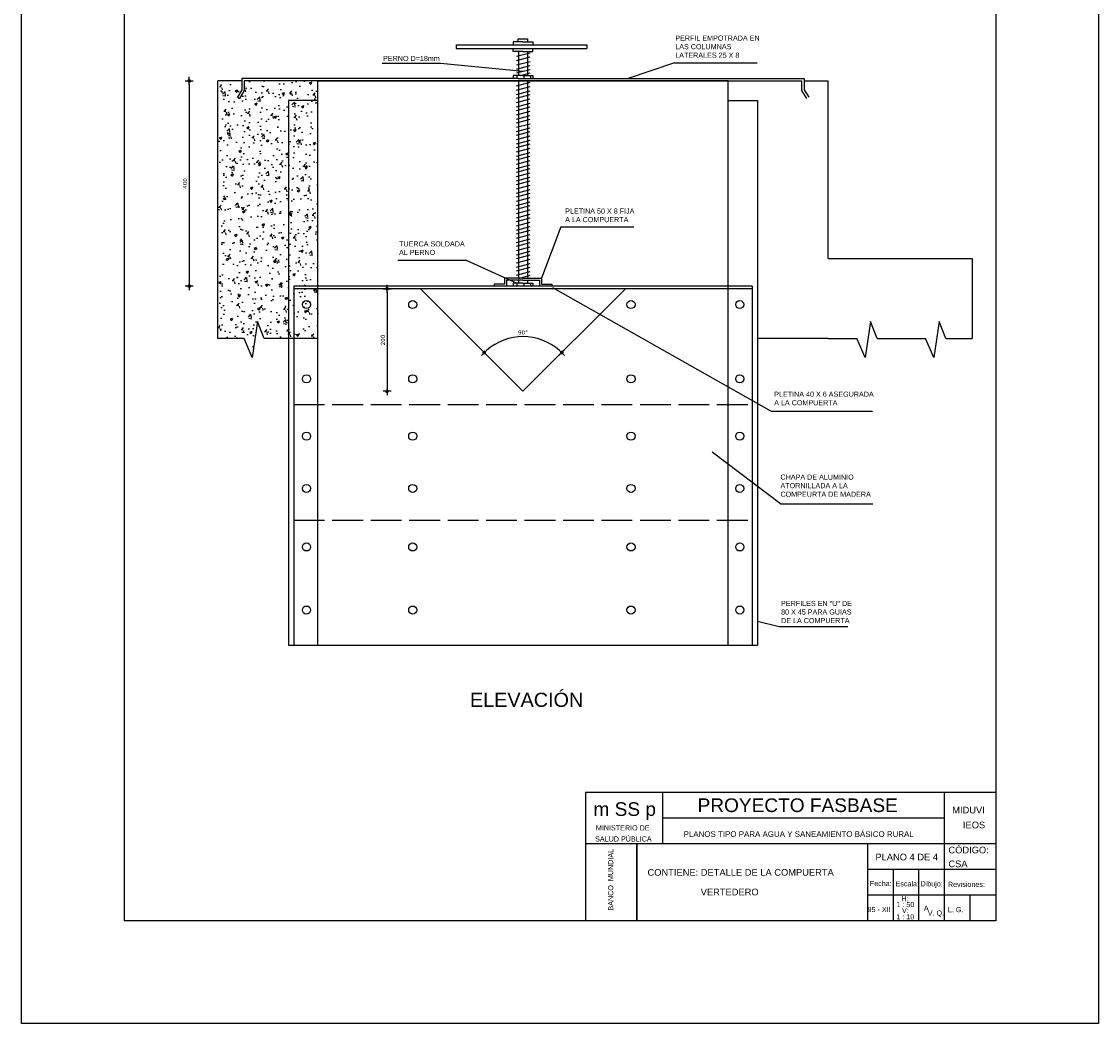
# Model space of a CAD drawing. Header units: metres. Extents: x 2029 to 4131, y 3282 to 4383.
# Tile 4 of 26: x 2107 to 2128, y 4353 to 4373. Entities that reach past the tile are written whole.
import ezdxf
from ezdxf.enums import TextEntityAlignment as Align

# ---------------------------------------------------------------- set-up
doc = ezdxf.new("R2010")
doc.units = ezdxf.units.M
doc.linetypes.add('ACAD_ISO02W100', pattern=[15, 12, -3])
doc.layers.add('Cotas', color=7, linetype='Continuous')
doc.layers.add('Dibujo', color=7, linetype='Continuous')
doc.styles.add('Annotative', font='arial.ttf')
doc.styles.get("Standard").update_dxf_attribs({"font": 'arial.ttf'})
doc.styles.add('verdana', font='verdana.ttf')
doc.dimstyles.new('ISO', dxfattribs={"dimtxt": 0.08, "dimasz": 0.06, "dimexe": 0.1, "dimexo": 0.1, "dimgap": 0.04, "dimtad": 1, "dimzin": 1, "dimdsep": 46, "dimtxsty": 'verdana', "dimblk1": 'PAB', "dimblk2": 'PAB', "dimsah": 1, "dimcen": 0, "dimse1": 1, "dimse2": 1, "dimclrd": 7, "dimclre": 8, "dimclrt": 7, "dimadec": 0, "dimazin": 0, "dimtfac": 1, "dimtix": 1, "dimtmove": 0, "dimatfit": 3, "dimldrblk": 'PAB', "dimfxl": 0.1, "dimtvp": 1, "dimtolj": 1, "dimtzin": 1, "dimarcsym": 0})

# ---------------------------------------------------------------- blocks, each defined once
blk = doc.blocks.new('PAB')
at = {"layer": 'Cotas'}
for p, q in [((-1.3, 0), (1.3, 0)), ((0, 1.3), (0, -1.3))]:
    blk.add_line(p, q, dxfattribs=at)
at = {"layer": 'Cotas', "const_width": 0.6}
blk.add_lwpolyline([(-0.3, 0, 1), (0.3, 0, 1)], format="xyb", close=True, dxfattribs=at)
blk = doc.blocks.new('*D1304')
at = {"color": 7, "lineweight": -2, "transparency": 16777216}
blk.add_line((2114.559, 4367.527), (2114.559, 4365.647), dxfattribs=at)
at = {"layer": 'Defpoints', "color": 0, "transparency": 16777216}
for p in [(2115.21, 4367.587), (2114.559, 4365.587), (2117.21, 4365.587)]:
    blk.add_point(p, dxfattribs=at)
at = {"color": 7, "lineweight": -2, "transparency": 16777216, "xscale": 0.06, "yscale": 0.06, "zscale": 0.06}
for p, rotation in [((2114.559, 4367.587), 90), ((2114.559, 4365.587), 270)]:
    blk.add_blockref('PAB', p, dxfattribs=dict(at, rotation=rotation))
at = {"color": 7, "transparency": 16777216, "insert": (2114.478, 4366.587), "char_height": 0.08, "attachment_point": 5, "rotation": 90, "style": 'verdana'}
blk.add_mtext('\\A1;200', dxfattribs=at)
blk = doc.blocks.new('*D1305')
at = {"color": 7, "lineweight": -2, "transparency": 16777216}
blk.add_arc((2117.21, 4365.587), 1.067, 48.221, 131.779, dxfattribs=at)
at = {"layer": 'Defpoints', "color": 0, "transparency": 16777216}
for p in [(2115.21, 4367.587), (2119.21, 4367.587), (2117.487, 4366.618), (2117.21, 4365.587), (2117.21, 4365.587)]:
    blk.add_point(p, dxfattribs=at)
at = {"color": 7, "lineweight": -2, "transparency": 16777216, "xscale": 0.06, "yscale": 0.06, "zscale": 0.06}
for p, rotation in [((2116.455, 4366.342), 223.3894991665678), ((2117.965, 4366.342), 316.6105008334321)]:
    blk.add_blockref('PAB', p, dxfattribs=dict(at, rotation=rotation))
at = {"color": 7, "transparency": 16777216, "insert": (2117.21, 4366.736), "char_height": 0.08, "attachment_point": 5, "style": 'verdana'}
blk.add_mtext('\\A1;90°', dxfattribs=at)
blk = doc.blocks.new('*D1306')
at = {"color": 7, "lineweight": -2, "transparency": 16777216}
blk.add_line((2110.703, 4371.577), (2110.703, 4367.697), dxfattribs=at)
at = {"layer": 'Defpoints', "color": 0, "transparency": 16777216}
for p in [(2111.261, 4371.637), (2110.703, 4367.637), (2113.451, 4367.637)]:
    blk.add_point(p, dxfattribs=at)
at = {"color": 7, "lineweight": -2, "transparency": 16777216, "xscale": 0.06, "yscale": 0.06, "zscale": 0.06}
for p, rotation in [((2110.703, 4371.637), 90), ((2110.703, 4367.637), 270)]:
    blk.add_blockref('PAB', p, dxfattribs=dict(at, rotation=rotation))
at = {"color": 7, "transparency": 16777216, "insert": (2110.621, 4369.637), "char_height": 0.08, "attachment_point": 5, "rotation": 90, "style": 'verdana'}
blk.add_mtext('\\A1;400', dxfattribs=at)

msp = doc.modelspace()

# ---------------------------------------------------------------- hatches: boundary and pattern name
h = msp.add_hatch()
h.set_pattern_fill('AR-CONC', color=256, scale=0.0025, style=0)
h.set_pattern_definition([(50, (-6819.57636, 747.2514), (0.455461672, -0.039847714), [0.047625, -0.523875]), (355, (-6819.57636, 747.2514), (-0.088107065, 0.477641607), [0.0381, -0.4191]), (100.451, (-6819.5384, 747.2481), (0.367356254, 0.43779172), [0.040475, -0.445225]), (46.1842, (-6819.57636, 747.3784), (0.677697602, -0.10510582), [0.0714375, -0.7858125]), (96.6356, (-6819.5199, 747.36965), (0.593510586, 0.61856389), [0.0607125, -0.6678375]), (351.184, (-6819.57636, 747.3784), (0.593511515, 0.618562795), [0.05715, -0.62865]), (21, (-6819.51286, 747.34666), (0.3790372, -0.255663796), [0.047625, -0.523875]), (326, (-6819.51286, 747.34666), (0.15450507, 0.460469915), [0.0381, -0.4191]), (71.4514, (-6819.48128, 747.32535), (0.533541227, 0.204807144), [0.040475, -0.445225]), (37.5, (-6819.57636, 747.2514), (0.007721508, 0.2113875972), [0, -0.41402, 0, -0.42545, 0, -0.4206875]), (7.5, (-6819.57636, 747.2514), (0.1670491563, 0.250451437), [0, -0.24257, 0, -0.404495, 0, -0.1603375]), (327.5, (-6819.71797, 747.2514), (0.338976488, -0.01432186), [0, -0.15875, 0, -0.4953, 0, -0.657225]), (317.5, (-6819.78147, 747.2514), (0.3703229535, 0.063566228), [0, -0.206375, 0, -0.32893, 0, -0.466725])])
h.paths.add_polyline_path([(2113.21, 4371.256), (2112.639, 4371.256), (2112.639, 4366.615), (2112.742, 4366.615), (2112.742, 4367.637), (2113.21, 4367.637)], flags=17)
h.paths.add_polyline_path([(2111.261, 4366.615), (2111.77, 4366.615), (2111.927, 4366.246), (2112.035, 4366.947), (2112.163, 4366.615), (2112.639, 4366.615), (2112.639, 4371.256), (2113.21, 4371.256), (2113.21, 4371.637), (2111.776, 4371.637), (2111.776, 4371.45), (2111.683, 4371.292), (2111.64, 4371.318), (2111.726, 4371.464), (2111.726, 4371.637), (2111.261, 4371.637)])
h.paths.add_polyline_path([(2112.742, 4367.587), (2112.742, 4366.615), (2113.21, 4366.615), (2113.21, 4367.587)], flags=16)

# ---------------------------------------------------------------- linework, layer by layer
for p, q in [((2117.115, 4372.402), (2117.115, 4372.458)), ((2117.115, 4372.458), (2117.3, 4372.458)), ((2117.3, 4372.458), (2117.3, 4372.402)), ((2115.905, 4372.343), (2118.456, 4372.343)), ((2115.905, 4372.343), (2115.905, 4372.271)), ((2115.905, 4372.271), (2118.456, 4372.271)), ((2117.21, 4372.402), (2117.02, 4372.402)), ((2117.02, 4372.402), (2117.02, 4372.343)), ((2117.02, 4372.212), (2117.02, 4372.271)), ((2117.21, 4372.212), (2117.02, 4372.212)), ((2117.12, 4372.212), (2117.12, 4371.746)), ((2117.21, 4372.402), (2117.4, 4372.402)), ((2117.21, 4372.212), (2117.4, 4372.212)), ((2117.3, 4372.212), (2117.3, 4371.746)), ((2117.4, 4372.402), (2117.4, 4372.343)), ((2117.4, 4372.212), (2117.4, 4372.271)), ((2118.456, 4372.343), (2118.456, 4372.271)), ((2117.083, 4372.117), (2117.347, 4372.186)), ((2117.083, 4372.034), (2117.347, 4372.104)), ((2117.083, 4371.95), (2117.347, 4372.019)), ((2114.463, 4371.986), (2115.601, 4371.986)), ((2115.601, 4371.986), (2117.215, 4371.829)), ((2117.083, 4371.868), (2117.347, 4371.937)), ((2117.083, 4371.794), (2117.347, 4371.863)), ((2117.167, 4371.746), (2117.347, 4371.793)), ((2120.167, 4371.987), (2119.258, 4371.687)), ((2120.167, 4371.987), (2121.776, 4371.987)), ((2111.726, 4371.637), (2111.261, 4371.637)), ((2111.261, 4366.615), (2111.261, 4371.637)), ((2113.21, 4371.687), (2111.726, 4371.687)), ((2111.726, 4371.687), (2111.726, 4371.464)), ((2113.21, 4371.637), (2111.776, 4371.637)), ((2111.776, 4371.637), (2111.776, 4371.45)), ((2117.114, 4371.687), (2113.21, 4371.687)), ((2117.114, 4371.687), (2113.21, 4371.687)), ((2121.21, 4371.637), (2113.21, 4371.637)), ((2113.21, 4360.637), (2113.21, 4371.637)), ((2113.21, 4371.637), (2121.21, 4371.637)), ((2113.21, 4367.637), (2113.21, 4371.637)), ((2113.21, 4360.637), (2113.21, 4371.637)), ((2117.21, 4371.746), (2117.02, 4371.746)), ((2117.02, 4371.746), (2117.02, 4371.687)), ((2117.083, 4371.541), (2117.347, 4371.61)), ((2117.088, 4371.746), (2117.088, 4371.687)), ((2117.114, 4371.687), (2117.306, 4371.687)), ((2117.12, 4371.637), (2117.12, 4367.789)), ((2117.21, 4371.746), (2117.4, 4371.746)), ((2117.229, 4371.746), (2117.229, 4371.687)), ((2117.3, 4371.637), (2117.3, 4367.79)), ((2117.306, 4371.687), (2121.21, 4371.687)), ((2117.355, 4371.746), (2117.355, 4371.687)), ((2117.4, 4371.746), (2117.4, 4371.687)), ((2121.21, 4371.687), (2122.694, 4371.687)), ((2121.21, 4367.637), (2121.21, 4371.637)), ((2121.21, 4371.637), (2122.644, 4371.637)), ((2121.21, 4360.637), (2121.21, 4371.637)), ((2122.644, 4371.637), (2122.644, 4371.45)), ((2122.694, 4371.687), (2122.694, 4371.464)), ((2122.694, 4371.637), (2123.16, 4371.637)), ((2123.16, 4368.175), (2123.16, 4371.637)), ((2111.726, 4371.464), (2111.64, 4371.318)), ((2111.776, 4371.45), (2111.683, 4371.292)), ((2117.083, 4371.456), (2117.347, 4371.526)), ((2117.083, 4371.374), (2117.347, 4371.443)), ((2117.083, 4371.3), (2117.347, 4371.37)), ((2117.083, 4371.3), (2117.347, 4371.37)), ((2122.644, 4371.45), (2122.738, 4371.292)), ((2122.694, 4371.464), (2122.781, 4371.318)), ((2111.64, 4371.318), (2111.683, 4371.292)), ((2113.21, 4371.256), (2112.639, 4371.256)), ((2112.639, 4371.256), (2112.639, 4360.637)), ((2117.083, 4371.216), (2117.347, 4371.285)), ((2117.083, 4371.134), (2117.347, 4371.203)), ((2121.21, 4371.256), (2121.782, 4371.256)), ((2121.782, 4371.256), (2121.782, 4360.637)), ((2117.083, 4371.06), (2117.347, 4371.129)), ((2117.083, 4371.06), (2117.347, 4371.129)), ((2117.083, 4370.976), (2117.347, 4371.045)), ((2117.083, 4370.893), (2117.347, 4370.963)), ((2117.083, 4370.82), (2117.347, 4370.889)), ((2117.083, 4370.82), (2117.347, 4370.889)), ((2117.083, 4370.735), (2117.347, 4370.804)), ((2117.083, 4370.653), (2117.347, 4370.722)), ((2117.083, 4370.579), (2117.347, 4370.649)), ((2117.083, 4370.579), (2117.347, 4370.649)), ((2117.083, 4370.495), (2117.347, 4370.564)), ((2117.083, 4370.412), (2117.347, 4370.482)), ((2117.083, 4370.339), (2117.347, 4370.408)), ((2117.083, 4370.339), (2117.347, 4370.408)), ((2117.083, 4370.254), (2117.347, 4370.324)), ((2117.083, 4370.172), (2117.347, 4370.241)), ((2117.083, 4370.098), (2117.347, 4370.168)), ((2117.083, 4370.098), (2117.347, 4370.168)), ((2117.083, 4370.014), (2117.347, 4370.083)), ((2117.083, 4369.932), (2117.347, 4370.001)), ((2117.083, 4369.858), (2117.347, 4369.927)), ((2117.083, 4369.858), (2117.347, 4369.927)), ((2117.083, 4369.774), (2117.347, 4369.843)), ((2117.083, 4369.691), (2117.347, 4369.761)), ((2117.083, 4369.618), (2117.347, 4369.687)), ((2117.083, 4369.618), (2117.347, 4369.687)), ((2117.083, 4369.533), (2117.347, 4369.603)), ((2117.083, 4369.451), (2117.347, 4369.52)), ((2117.083, 4369.377), (2117.347, 4369.447)), ((2117.083, 4369.377), (2117.347, 4369.447)), ((2117.083, 4369.293), (2117.347, 4369.362)), ((2117.083, 4369.211), (2117.347, 4369.28)), ((2117.083, 4369.137), (2117.347, 4369.206)), ((2117.083, 4369.137), (2117.347, 4369.206)), ((2117.083, 4369.052), (2117.347, 4369.122)), ((2117.083, 4368.97), (2117.347, 4369.039)), ((2117.083, 4368.897), (2117.347, 4368.966)), ((2117.083, 4368.897), (2117.347, 4368.966)), ((2117.083, 4368.812), (2117.347, 4368.881)), ((2117.083, 4368.73), (2117.347, 4368.799)), ((2117.083, 4368.656), (2117.347, 4368.725)), ((2117.083, 4368.656), (2117.347, 4368.725)), ((2117.083, 4368.572), (2117.347, 4368.641)), ((2117.949, 4368.79), (2117.571, 4367.79)), ((2117.949, 4368.79), (2119.373, 4368.79)), ((2117.083, 4368.489), (2117.347, 4368.559)), ((2117.083, 4368.416), (2117.347, 4368.485)), ((2117.083, 4368.416), (2117.347, 4368.485)), ((2117.083, 4368.331), (2117.347, 4368.401)), ((2117.083, 4368.249), (2117.347, 4368.318)), ((2117.083, 4368.175), (2117.347, 4368.245)), ((2117.083, 4368.175), (2117.347, 4368.245)), ((2114.768, 4368.141), (2116.1, 4368.141)), ((2116.1, 4368.141), (2117.088, 4367.696)), ((2117.083, 4368.091), (2117.347, 4368.16)), ((2117.083, 4368.009), (2117.347, 4368.078)), ((2117.083, 4367.935), (2117.347, 4368.004)), ((2123.16, 4368.175), (2125.966, 4368.175)), ((2125.966, 4368.175), (2125.966, 4366.615)), ((2117.083, 4367.853), (2117.347, 4367.922)), ((2117.12, 4367.789), (2117.347, 4367.848)), ((2113.21, 4367.637), (2112.742, 4367.637)), ((2112.742, 4367.637), (2112.742, 4360.637)), ((2121.679, 4367.587), (2112.742, 4367.587)), ((2121.679, 4367.637), (2113.21, 4367.637)), ((2117.21, 4365.587), (2115.21, 4367.587)), ((2116.849, 4367.674), (2116.65, 4367.674)), ((2116.65, 4367.674), (2116.65, 4367.637)), ((2117.21, 4367.79), (2116.849, 4367.79)), ((2116.849, 4367.79), (2116.849, 4367.674)), ((2117.21, 4367.752), (2116.887, 4367.752)), ((2116.887, 4367.752), (2116.887, 4367.637)), ((2117.21, 4367.696), (2117.02, 4367.696)), ((2117.02, 4367.696), (2117.02, 4367.637)), ((2117.088, 4367.696), (2117.088, 4367.637)), ((2117.12, 4367.752), (2117.12, 4367.696)), ((2117.21, 4367.79), (2117.571, 4367.79)), ((2117.21, 4367.752), (2117.533, 4367.752)), ((2117.21, 4367.696), (2117.4, 4367.696)), ((2117.21, 4365.587), (2119.21, 4367.587)), ((2117.229, 4367.696), (2117.229, 4367.637)), ((2117.3, 4367.752), (2117.3, 4367.696)), ((2117.355, 4367.696), (2117.355, 4367.637)), ((2117.4, 4367.696), (2117.4, 4367.637)), ((2117.533, 4367.752), (2117.533, 4367.637)), ((2117.571, 4367.79), (2117.571, 4367.674)), ((2117.571, 4367.674), (2117.771, 4367.674)), ((2117.771, 4367.674), (2117.771, 4367.637)), ((2122.054, 4365.192), (2117.792, 4367.605)), ((2121.679, 4367.637), (2121.679, 4360.637)), ((2112.035, 4366.947), (2111.927, 4366.246)), ((2112.163, 4366.615), (2112.035, 4366.947)), ((2123.988, 4366.947), (2123.881, 4366.246)), ((2124.117, 4366.615), (2123.988, 4366.947)), ((2125.327, 4366.947), (2125.219, 4366.246)), ((2125.456, 4366.615), (2125.327, 4366.947)), ((2111.77, 4366.615), (2111.261, 4366.615)), ((2111.927, 4366.246), (2111.77, 4366.615)), ((2113.21, 4366.615), (2112.163, 4366.615)), ((2123.16, 4366.615), (2121.782, 4366.615)), ((2123.16, 4366.615), (2123.723, 4366.615)), ((2123.881, 4366.246), (2123.723, 4366.615)), ((2124.117, 4366.615), (2125.062, 4366.615)), ((2125.219, 4366.246), (2125.062, 4366.615)), ((2125.456, 4366.615), (2125.966, 4366.615)), ((2124.024, 4365.192), (2122.054, 4365.192)), ((2122.229, 4363.392), (2120.896, 4364.398)), ((2122.229, 4363.392), (2124.029, 4363.392)), ((2121.782, 4361.104), (2122.204, 4361.001)), ((2122.204, 4361.001), (2123.543, 4361.001)), ((2112.639, 4360.637), (2121.679, 4360.637)), ((2121.679, 4360.637), (2121.782, 4360.637))]:
    msp.add_line(p, q)
at = {"linetype": 'ACAD_ISO02W100', "ltscale": 0.05}
for p, q in [((2112.742, 4365.332), (2121.679, 4365.332)), ((2112.742, 4363.077), (2121.679, 4363.077))]:
    msp.add_line(p, q, dxfattribs=at)
for centre in [(2112.989, 4367.278), (2115.06, 4367.278), (2119.315, 4367.278), (2121.437, 4367.278), (2112.989, 4365.831), (2115.06, 4365.831), (2119.315, 4365.831), (2121.437, 4365.831), (2112.989, 4364.713), (2115.06, 4364.713), (2119.315, 4364.713), (2121.437, 4364.713), (2112.989, 4363.694), (2115.06, 4363.694), (2119.315, 4363.694), (2121.437, 4363.694), (2112.989, 4362.554), (2115.06, 4362.554), (2119.315, 4362.554), (2121.437, 4362.554), (2112.989, 4361.323), (2115.06, 4361.323), (2119.315, 4361.323), (2121.437, 4361.323)]:
    msp.add_circle(centre, 0.0794)
at = {"layer": 'Dibujo', "color": 0, "linetype": 'ByBlock'}
for p, q in [((2107.432, 4353.265), (2107.432, 4382.965)), ((2128.432, 4382.965), (2128.432, 4353.265)), ((2109.432, 4380.965), (2109.432, 4355.265)), ((2126.432, 4380.965), (2126.432, 4355.265)), ((2118.432, 4357.765), (2118.432, 4355.265)), ((2126.432, 4357.765), (2118.432, 4357.765)), ((2119.932, 4357.765), (2119.932, 4356.765)), ((2125.432, 4355.265), (2125.432, 4357.765)), ((2125.432, 4357.265), (2119.932, 4357.265)), ((2126.432, 4356.765), (2118.432, 4356.765)), ((2119.432, 4356.765), (2119.432, 4355.265)), ((2119.432, 4355.265), (2119.432, 4356.765)), ((2123.932, 4355.265), (2123.932, 4356.765)), ((2126.432, 4356.265), (2123.932, 4356.265)), ((2124.432, 4355.265), (2124.432, 4356.265)), ((2124.932, 4355.265), (2124.932, 4356.265)), ((2126.432, 4355.765), (2123.932, 4355.765)), ((2125.932, 4355.265), (2125.932, 4355.765)), ((2126.432, 4355.265), (2109.432, 4355.265)), ((2128.432, 4353.265), (2107.432, 4353.265))]:
    msp.add_line(p, q, dxfattribs=at)

# ---------------------------------------------------------------- texts
at = {"attachment_point": 1}
for s, width, insert, char_height in [('PERFIL EMPOTRADA EN LAS COLUMNAS LATERALES 25 X 8', 1.82729, (2120.179, 4372.522), 0.1), ('PERNO D=18mm', 1.82729, (2114.482, 4372.125), 0.1), ('PLETINA 50 X 8 FIJA A LA COMPUERTA', 1.41714, (2118.032, 4369.151), 0.1), ('TUERCA SOLDADA AL PERNO', 1.41714, (2114.793, 4368.511), 0.1), ('PLETINA 40 X 6 ASEGURADA A LA COMPUERTA', 2.01286, (2122.108, 4365.581), 0.1), ('CHAPA DE ALUMINIO ATORNILLADA A LA COMPEURTA DE MADERA', 1.96479, (2122.231, 4363.965), 0.1), ('PERFILES EN "U" DE 80 X 45 PARA GUIAS DE LA COMPUERTA', 1.41714, (2122.243, 4361.502), 0.1), ('ELEVACIÓN', 2.48743, (2116.176, 4359.712), 0.2762)]:
    msp.add_mtext_dynamic_manual_height_columns(s, width=width, gutter_width=12.5, heights=[0], dxfattribs=dict(at, insert=insert, char_height=char_height))
at = {"layer": 'Dibujo', "color": 0, "linetype": 'ByBlock'}
for s, height, p in [('m SS p', 0.2662, (2118.584, 4357.311)), ('PROYECTO FASBASE', 0.26624, (2120.614, 4357.386)), ('PLANOS TIPO PARA AGUA Y SANEAMIENTO BÁSICO RURAL', 0.11076, (2120.342, 4356.901))]:
    msp.add_text(s, height=height, dxfattribs=at).set_placement(p)
at = {"layer": 'Dibujo', "color": 0, "linetype": 'ByBlock', "style": 'Annotative'}
for s, p in [('MIDUVI', (2125.58, 4357.36)), ('IEOS', (2125.789, 4357.069)), ('CÓDIGO:', (2125.506, 4356.581)), ('PLANO 4 DE 4', (2124.082, 4356.445)), ('CONTIENE: DETALLE DE LA COMPUERTA', (2119.638, 4356.145)), ('CSA', (2125.505, 4356.311))]:
    msp.add_text(s, height=0.13, dxfattribs=at).set_placement(p)
at = {"layer": 'Dibujo', "color": 0, "linetype": 'ByBlock'}
for s, p in [('MINISTERIO DE', (2119.155, 4357.028)), ('SALUD PÚBLICA', (2119.167, 4356.812)), ('Fecha:', (2124.186, 4355.943)), ('Escala:', (2124.703, 4355.938)), ('Dibujo:', (2125.179, 4355.938)), ('Revisiones:', (2125.857, 4355.927)), ('1 : 50', (2124.666, 4355.533)), ('H:', (2124.661, 4355.647)), ('95 - XII', (2124.154, 4355.436)), ('V:', (2124.666, 4355.418)), ('A', (2125.074, 4355.461)), ('V. Q.', (2125.262, 4355.368)), ('L. G. ', (2125.666, 4355.434)), ('1 : 10', (2124.664, 4355.294))]:
    msp.add_text(s, height=0.1, dxfattribs=at).set_placement(p, align=Align.CENTER)
msp.add_text('BANCO  MUNDIAL', height=0.1, rotation=90, dxfattribs=at).set_placement((2118.969, 4356.067), align=Align.CENTER)
at = {"layer": 'Dibujo', "color": 0, "linetype": 'ByBlock', "insert": (2120.675, 4355.892), "char_height": 0.13, "width": 2.90393, "attachment_point": 1}
msp.add_mtext('VERTEDERO', dxfattribs=at)

# ---------------------------------------------------------------- dimensions: what is measured, and where the dimension line sits
for base, p1, p2, text, picture, middle in [((2110.703, 4367.637), (2111.261, 4371.637), (2113.451, 4367.637), '400', '*D1306', (2110.621, 4369.637)), ((2114.559, 4365.587), (2115.21, 4367.587), (2117.21, 4365.587), '200', '*D1304', (2114.478, 4366.587))]:
    dim = msp.add_linear_dim(base=base, p1=p1, p2=p2, angle=90, text=text, dimstyle='ISO')
    dim.commit()
    dim.dimension.update_dxf_attribs({"geometry": picture, "text_midpoint": middle})
dim = msp.add_angular_dim_2l(base=(2117.487, 4366.618), line1=((2117.21, 4365.587), (2119.21, 4367.587)), line2=((2117.21, 4365.587), (2115.21, 4367.587)), dimstyle='ISO')
dim.commit()
dim.dimension.update_dxf_attribs({"geometry": '*D1305', "text_midpoint": (2117.21, 4366.736)})

doc.saveas('drawing.dxf')
